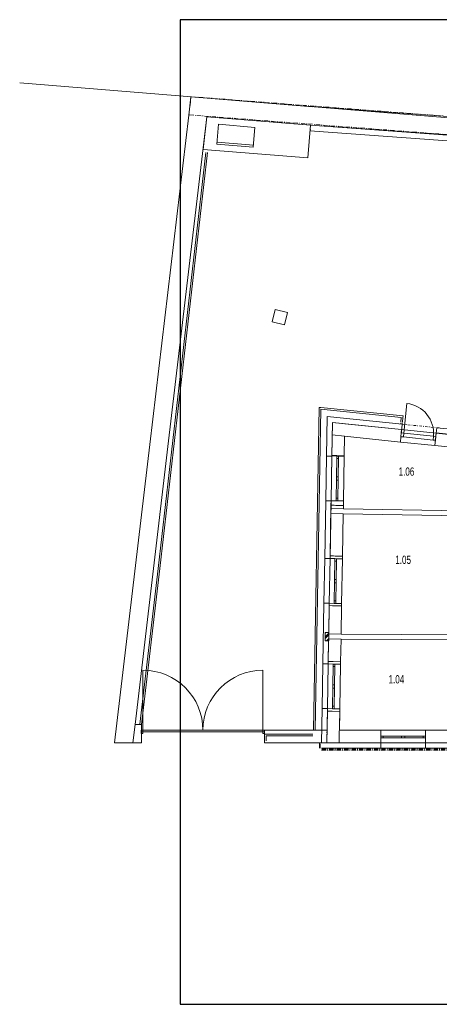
# Model space of a CAD drawing. Header units: millimetres. Extents: x 28262 to 240133, y -152087 to 56534.
# Tile 99 of 107: x 191690 to 204353, y -7545 to 22155. Entities that reach past the tile are written whole.
import ezdxf

# ---------------------------------------------------------------- set-up
doc = ezdxf.new("R2010")
doc.units = ezdxf.units.MM
doc.header["$MEASUREMENT"] = 0
doc.linetypes.add('Čerchovaná M', pattern=[225, 125, -42.5, 15, -42.5])
doc.linetypes.add('Čerchovaná S', pattern=[175, 75, -42.5, 15, -42.5])
for name, color, linetype, lineweight in [('--písmo', 7, 'Continuous', 25), ('2D prvky - obecné', 7, 'Continuous', 9), ('Konstrukce - nosné', 7, 'Continuous', 9), ('Nové_Konstrukce - krov', 9, 'Continuous', 13), ('Nové_Konstrukce - nosné', 7, 'Continuous', 9), ('Nové_Kresby a obrázky', 9, 'Continuous', 9), ('Nové_Otvory – Dveře', 7, 'Continuous', 9), ('Nové_Otvory – Okna', 7, 'Continuous', 9), ('Nové_Situace', 7, 'Continuous', 13), ('Nové_Výplně – Řezové', 7, 'Continuous', 9), ('TZB - elektroinstalace', 7, 'Continuous', 9), ('TZB - kanalizace', 7, 'Continuous', 13), ('Výplně – Řezové', 7, 'Continuous', 9)]:
    doc.layers.add(name, color=color, linetype=linetype, lineweight=lineweight)
doc.styles.add('styl1', font='arial.ttf', dxfattribs={"width": 0.7, "height": 250})

msp = doc.modelspace()

# ---------------------------------------------------------------- hatches: boundary and pattern name
at = {"layer": 'Nové_Výplně – Řezové', "linetype": 'Continuous'}
msp.add_hatch(color=256, dxfattribs=at).paths.add_polyline_path([(201110, 9009), (201110, 8997), (201485, 8990), (201485, 9002)])
at = {"layer": 'Výplně – Řezové', "linetype": 'Continuous'}
msp.add_hatch(color=256, dxfattribs=at).paths.add_polyline_path([(195353, 721), (195353, 671), (195358, 671), (195358, 721)])

# ---------------------------------------------------------------- linework, layer by layer
at = {"layer": '--písmo'}
for p, q in [((238528, 22155), (196528, 22155)), ((196528, 22155), (196528, -7545)), ((196528, -7545), (238528, -7545))]:
    msp.add_line(p, q, dxfattribs=at)
at = {"layer": '2D prvky - obecné', "linetype": 'Continuous'}
for p, q in [((210258, 18740), (191690, 20248)), ((196836, 19569), (196857, 19828)), ((201495, 9591), (201121, 9630)), ((201454, 7254), (201079, 7260)), ((201457, 7404), (201082, 7410)), ((201390, 3624), (201015, 3631)), ((201388, 3474), (201013, 3481)), ((195171, 896), (195102, 346)), ((201332, 346), (201345, 1081))]:
    msp.add_line(p, q, dxfattribs=at)
at = {"layer": '2D prvky - obecné', "linetype": 'Čerchovaná S'}
msp.add_line((200964, 721), (200957, 346), dxfattribs=at)
at = {"layer": 'Konstrukce - nosné', "linetype": 'Continuous'}
for p, q in [((196858, 19832), (196792, 19275)), ((200526, 19527), (196858, 19832)), ((210450, 18815), (200506, 19532)), ((196792, 19275), (195616, 9341)), ((196162, 9277), (197340, 19230)), ((197340, 19230), (200480, 18969)), ((200450, 18802), (210292, 18090)), ((200473, 18837), (200458, 18838)), ((210292, 18265), (200463, 18977)), ((200466, 18973), (210410, 18257)), ((201127, 10007), (201110, 9009)), ((201127, 10007), (201502, 9968)), ((203216, 9789), (201502, 9968)), ((201485, 9002), (201495, 9591)), ((201495, 9591), (203177, 9416)), ((203194, 9575), (203177, 9416)), ((203206, 9690), (203194, 9575)), ((203216, 9789), (203206, 9690)), ((205608, 9540), (204260, 9680)), ((195616, 9341), (194552, 346)), ((195171, 896), (196162, 9277)), ((204221, 9307), (205277, 9198)), ((201110, 9009), (201210, 9007)), ((201210, 9007), (201260, 9006)), ((201260, 9006), (201485, 9002)), ((201084, 7509), (201057, 5980)), ((201084, 7509), (201184, 7507)), ((201184, 7507), (201233, 7506)), ((201233, 7506), (201458, 7502)), ((201457, 7404), (201458, 7502)), ((201432, 5974), (201454, 7254)), ((201454, 7254), (205242, 7187)), ((205245, 7337), (201457, 7404)), ((201057, 5980), (201157, 5979)), ((201157, 5979), (201207, 5978)), ((201207, 5978), (201432, 5974)), ((201030, 4481), (201015, 3619)), ((201030, 4481), (201130, 4479)), ((201130, 4479), (201180, 4478)), ((201180, 4478), (201405, 4474)), ((201390, 3624), (201405, 4474)), ((205477, 3595), (201390, 3624)), ((201012, 3424), (201001, 2796)), ((201375, 2789), (201388, 3474)), ((201388, 3474), (205476, 3445)), ((201001, 2796), (201101, 2794)), ((201101, 2794), (201150, 2793)), ((201150, 2793), (201375, 2789)), ((200974, 1296), (200957, 346)), ((200974, 1296), (201074, 1294)), ((201074, 1294), (201124, 1293)), ((201124, 1293), (201349, 1289)), ((201339, 721), (201349, 1289)), ((195362, 896), (195171, 896)), ((195362, 896), (195362, 346)), ((195358, 721), (195353, 721)), ((195353, 721), (195353, 671)), ((195353, 671), (195358, 671)), ((200957, 721), (199082, 721)), ((199082, 721), (199082, 346)), ((202588, 721), (201339, 721)), ((202588, 546), (202588, 721)), ((203938, 546), (203938, 721)), ((205129, 721), (203938, 721)), ((194552, 346), (195106, 346)), ((195106, 346), (195362, 346)), ((199082, 346), (200957, 346)), ((200957, 346), (201332, 346)), ((201332, 346), (202588, 346)), ((202588, 496), (202588, 546)), ((202588, 346), (202588, 496)), ((203938, 496), (203938, 546)), ((203938, 346), (203938, 496)), ((203938, 346), (205422, 346))]:
    msp.add_line(p, q, dxfattribs=at)
at = {"layer": 'Konstrukce - nosné', "linetype": 'Čerchovaná M'}
for p, q in [((210226, 18810), (196858, 19832)), ((196816, 19283), (210227, 18259))]:
    msp.add_line(p, q, dxfattribs=at)
at = {"layer": 'Nové_Konstrukce - krov', "linetype": 'Continuous'}
for p, q in [((197692, 19000), (197641, 18403)), ((198788, 18907), (197692, 19000)), ((198737, 18309), (198788, 18907)), ((197646, 18462), (198742, 18369)), ((197641, 18403), (198737, 18309))]:
    msp.add_line(p, q, dxfattribs=at)
at = {"layer": 'Nové_Konstrukce - nosné', "linetype": 'Continuous'}
for p, q in [((200971, 10183), (200950, 8994)), ((203233, 9954), (200971, 10183)), ((203203, 10158), (203189, 10024)), ((203239, 10019), (203253, 10153)), ((203258, 10203), (203253, 10153)), ((201110, 8991), (201127, 10007)), ((201127, 10007), (203216, 9795)), ((203187, 9997), (203183, 9959)), ((203207, 9705), (203233, 9954)), ((203233, 9954), (203236, 9992)), ((204252, 9600), (204277, 9848)), ((207071, 9565), (204277, 9848)), ((203207, 9705), (203216, 9795)), ((204221, 9307), (204260, 9680)), ((204252, 9600), (204261, 9689)), ((204261, 9689), (207054, 9406)), ((201100, 8991), (200950, 8994)), ((201100, 8991), (201110, 8991)), ((201110, 9009), (201110, 8997)), ((201485, 8990), (201110, 8997)), ((201485, 8990), (201485, 9002)), ((200926, 7644), (200895, 5903)), ((201076, 7641), (200926, 7644)), ((201055, 5901), (201086, 7641)), ((201076, 7641), (201086, 7641)), ((201086, 7647), (201084, 7509)), ((201086, 7647), (201461, 7640)), ((201458, 7502), (201461, 7640)), ((201057, 5980), (201055, 5901)), ((201430, 5894), (201432, 5974)), ((201045, 5901), (200895, 5903)), ((201045, 5901), (201055, 5901)), ((201430, 5894), (201055, 5901)), ((200871, 4554), (200839, 2725)), ((201021, 4551), (200871, 4554)), ((201015, 3619), (201031, 4551)), ((201021, 4551), (201031, 4551)), ((201031, 4551), (201030, 4481)), ((201031, 4551), (201406, 4544)), ((201405, 4474), (201406, 4544)), ((200999, 2722), (201012, 3424)), ((200989, 2723), (200839, 2725)), ((200989, 2723), (200999, 2722)), ((201001, 2796), (200999, 2722)), ((201374, 2716), (200999, 2722)), ((201374, 2716), (201375, 2789)), ((200815, 1375), (200797, 346)), ((200965, 1373), (200815, 1375)), ((200957, 346), (200975, 1373)), ((200965, 1373), (200975, 1373)), ((200975, 1373), (200974, 1296)), ((200975, 1373), (201350, 1366)), ((201349, 1289), (201350, 1366)), ((195358, 721), (195358, 671)), ((202588, 721), (202588, 346)), ((203938, 346), (203938, 721)), ((202588, 346), (200957, 346)), ((202588, 336), (202588, 346)), ((202588, 336), (202588, 186)), ((203938, 336), (203938, 346)), ((205429, 346), (203938, 346)), ((203938, 336), (203938, 186)), ((200797, 186), (202588, 186)), ((203938, 186), (205429, 186))]:
    msp.add_line(p, q, dxfattribs=at)
at = {"layer": 'Nové_Konstrukce - nosné', "linetype": 'Čerchovaná M'}
for p, q in [((200733, 186), (200733, 346)), ((200733, 186), (200733, 346)), ((200733, 346), (200733, 186)), ((200759, 186), (200759, 346)), ((205434, 150), (200798, 150)), ((205434, 124), (200798, 124)), ((205434, 124), (200798, 124)), ((200798, 123), (205434, 123))]:
    msp.add_line(p, q, dxfattribs=at)
at = {"layer": 'Nové_Konstrukce - nosné', "linetype": 'Continuous'}
msp.add_arc((200971, 10183), 0.5, 84.2153, 178.9912, dxfattribs=at)
at = {"layer": 'Nové_Kresby a obrázky', "linetype": 'Čerchovaná S'}
msp.add_line((204347, 9841), (203233, 9954), dxfattribs=at)
at = {"layer": 'Nové_Otvory – Dveře', "linetype": 'Continuous'}
for p, q in [((203280, 9682), (203373, 10577)), ((203207, 9705), (203233, 9954)), ((204252, 9600), (204277, 9848)), ((203194, 9575), (203177, 9416)), ((203194, 9575), (203206, 9690)), ((203206, 9690), (203194, 9575)), ((203206, 9690), (203194, 9575)), ((203268, 9568), (203194, 9575)), ((203216, 9789), (203206, 9690)), ((203206, 9690), (203280, 9682)), ((203207, 9705), (203216, 9795)), ((204260, 9680), (203216, 9789)), ((203280, 9682), (203268, 9568)), ((203268, 9568), (204163, 9474)), ((204175, 9589), (203280, 9682)), ((204163, 9474), (204175, 9589)), ((204175, 9589), (204250, 9581)), ((204250, 9581), (204238, 9467)), ((204250, 9581), (204238, 9467)), ((204250, 9581), (204238, 9467)), ((204260, 9680), (204250, 9581)), ((204252, 9600), (204261, 9689)), ((204221, 9307), (203177, 9416)), ((204238, 9467), (204163, 9474)), ((204238, 9467), (204221, 9307)), ((195408, 721), (195408, 2534)), ((199032, 721), (199032, 2534)), ((195358, 721), (199082, 721)), ((195408, 721), (195358, 721)), ((195358, 721), (195358, 621)), ((195358, 721), (195358, 671)), ((195358, 721), (195358, 671)), ((195358, 671), (199082, 671)), ((195358, 621), (195408, 621)), ((195408, 621), (195408, 721)), ((199082, 721), (199032, 721)), ((199032, 721), (199032, 621)), ((199032, 621), (199082, 621)), ((199082, 621), (199082, 721)), ((199082, 721), (199082, 671)), ((199082, 721), (199082, 671))]:
    msp.add_line(p, q, dxfattribs=at)
for centre, radius, start, end in [((203280, 9682), 900, 354.0578, 84.0578), ((195408, 721), 1812, 0, 90), ((199032, 721), 1812, 90, 180)]:
    msp.add_arc(centre, radius, start, end, dxfattribs=at)
at = {"layer": 'Nové_Otvory – Okna', "linetype": 'Continuous'}
for p, q in [((200926, 7644), (200950, 8994)), ((201100, 8991), (200950, 8994)), ((201086, 7647), (201110, 8997)), ((201086, 7641), (201110, 8991)), ((201100, 8991), (201110, 8991)), ((201110, 8997), (201260, 8994)), ((201258, 8919), (201249, 8369)), ((201260, 8994), (201258, 8919)), ((201258, 8919), (201308, 8918)), ((201260, 8994), (201310, 8993)), ((201260, 8994), (201310, 8993)), ((201299, 8368), (201308, 8918)), ((201308, 8918), (201310, 8993)), ((201310, 8993), (201485, 8990)), ((201461, 7640), (201485, 8990)), ((201248, 8319), (201247, 8269)), ((201249, 8369), (201248, 8319)), ((201299, 8368), (201249, 8369)), ((201297, 8268), (201298, 8318)), ((201298, 8318), (201299, 8368)), ((201247, 8269), (201237, 7719)), ((201247, 8269), (201297, 8268)), ((201287, 7718), (201297, 8268)), ((201076, 7641), (200926, 7644)), ((201076, 7641), (201086, 7641)), ((201086, 7647), (201236, 7644)), ((201237, 7719), (201236, 7644)), ((201236, 7644), (201286, 7643)), ((201236, 7644), (201286, 7643)), ((201287, 7718), (201237, 7719)), ((201286, 7643), (201287, 7718)), ((201286, 7643), (201461, 7640)), ((200871, 4554), (200895, 5903)), ((201045, 5901), (200895, 5903)), ((201031, 4551), (201055, 5901)), ((201031, 4551), (201055, 5901)), ((201045, 5901), (201055, 5901)), ((201055, 5901), (201205, 5898)), ((201204, 5823), (201194, 5273)), ((201205, 5898), (201204, 5823)), ((201204, 5823), (201254, 5822)), ((201205, 5898), (201255, 5897)), ((201205, 5898), (201255, 5897)), ((201244, 5272), (201254, 5822)), ((201254, 5822), (201255, 5897)), ((201255, 5897), (201430, 5894)), ((201406, 4544), (201430, 5894)), ((201192, 5173), (201183, 4623)), ((201193, 5223), (201192, 5173)), ((201192, 5173), (201242, 5172)), ((201194, 5273), (201193, 5223)), ((201244, 5272), (201194, 5273)), ((201233, 4622), (201242, 5172)), ((201242, 5172), (201243, 5222)), ((201243, 5222), (201244, 5272)), ((201021, 4551), (200871, 4554)), ((201021, 4551), (201031, 4551)), ((201031, 4551), (201181, 4548)), ((201183, 4623), (201181, 4548)), ((201181, 4548), (201231, 4547)), ((201181, 4548), (201231, 4547)), ((201233, 4622), (201183, 4623)), ((201231, 4547), (201233, 4622)), ((201231, 4547), (201406, 4544)), ((200815, 1375), (200839, 2725)), ((200989, 2723), (200839, 2725)), ((200975, 1373), (200999, 2722)), ((200975, 1373), (200999, 2722)), ((200989, 2723), (200999, 2722)), ((200999, 2722), (201149, 2720)), ((201149, 2720), (201148, 2645)), ((201149, 2720), (201199, 2719)), ((201149, 2720), (201199, 2719)), ((201198, 2644), (201199, 2719)), ((201199, 2719), (201374, 2716)), ((201350, 1366), (201374, 2716)), ((201148, 2645), (201138, 2095)), ((201148, 2645), (201198, 2644)), ((201188, 2094), (201198, 2644)), ((201138, 2095), (201137, 2045)), ((201188, 2094), (201138, 2095)), ((201187, 2044), (201188, 2094)), ((201136, 1995), (201127, 1445)), ((201137, 2045), (201136, 1995)), ((201136, 1995), (201186, 1994)), ((201177, 1444), (201186, 1994)), ((201186, 1994), (201187, 2044)), ((200965, 1373), (200815, 1375)), ((200965, 1373), (200975, 1373)), ((200975, 1373), (201125, 1370)), ((201127, 1445), (201125, 1370)), ((201125, 1370), (201175, 1369)), ((201125, 1370), (201175, 1369)), ((201177, 1444), (201127, 1445)), ((201175, 1369), (201177, 1444)), ((201175, 1369), (201350, 1366)), ((203938, 721), (202588, 721)), ((202588, 546), (202588, 721)), ((203938, 546), (203938, 721)), ((202663, 546), (202588, 546)), ((202588, 496), (202588, 546)), ((202588, 496), (202588, 546)), ((202588, 496), (202663, 496)), ((202588, 346), (202588, 496)), ((203938, 346), (202588, 346)), ((202588, 336), (202588, 346)), ((202588, 346), (203938, 346)), ((202588, 336), (202588, 346)), ((203938, 346), (202588, 346)), ((202588, 336), (202588, 186)), ((202588, 336), (202588, 186)), ((202663, 496), (202663, 546)), ((203213, 546), (202663, 546)), ((202663, 496), (203213, 496)), ((203263, 546), (203213, 546)), ((203213, 546), (203213, 496)), ((203213, 496), (203263, 496)), ((203313, 546), (203263, 546)), ((203263, 496), (203313, 496)), ((203313, 496), (203313, 546)), ((203863, 546), (203313, 546)), ((203313, 496), (203863, 496)), ((203938, 546), (203863, 546)), ((203863, 546), (203863, 496)), ((203863, 496), (203938, 496)), ((203938, 496), (203938, 546)), ((203938, 496), (203938, 546)), ((203938, 346), (203938, 496)), ((203938, 336), (203938, 346)), ((203938, 336), (203938, 346)), ((203938, 336), (203938, 186)), ((203938, 336), (203938, 186)), ((202588, 186), (203938, 186)), ((203938, 186), (202588, 186))]:
    msp.add_line(p, q, dxfattribs=at)
at = {"layer": 'Nové_Situace', "linetype": 'Continuous'}
for p, q in [((197308, 18151), (195871, 5601)), ((195921, 5596), (197357, 18145)), ((200725, 10460), (200554, 722)), ((200604, 721), (200774, 10405)), ((200725, 10460), (200775, 10455)), ((200774, 10405), (203203, 10158)), ((203258, 10203), (200775, 10455)), ((195871, 5601), (195312, 902)), ((195362, 896), (195921, 5596)), ((199081, 607), (199131, 607)), ((199081, 607), (199081, 407)), ((200538, 607), (199131, 607)), ((199131, 407), (199131, 557)), ((199131, 557), (200538, 557))]:
    msp.add_line(p, q, dxfattribs=at)
at = {"layer": 'Nové_Výplně – Řezové', "linetype": 'Continuous'}
for p, q in [((197223, 18236), (197340, 19230)), ((197340, 19230), (200465, 18971)), ((200465, 18971), (200390, 17991)), ((200390, 17991), (197223, 18236))]:
    msp.add_line(p, q, dxfattribs=at)
at = {"layer": 'TZB - elektroinstalace', "linetype": 'Continuous'}
for p, q in [((201015, 3674), (200905, 3674)), ((200905, 3674), (200905, 3424)), ((201015, 3424), (201015, 3674)), ((200905, 3424), (201015, 3424))]:
    msp.add_line(p, q, dxfattribs=at)
at = {"layer": 'TZB - kanalizace', "linetype": 'Continuous'}
for p, q in [((199399, 13418), (199308, 13042)), ((199775, 13327), (199399, 13418)), ((199684, 12951), (199775, 13327)), ((199308, 13042), (199684, 12951))]:
    msp.add_line(p, q, dxfattribs=at)
at = {"layer": 'Výplně – Řezové', "linetype": 'Continuous'}
for p, q in [((200905, 3646), (200933, 3674)), ((200905, 3540), (201015, 3650)), ((200905, 3487), (201015, 3597)), ((200948, 3424), (201015, 3491)), ((201001, 3424), (201015, 3438))]:
    msp.add_line(p, q, dxfattribs=at)

# ---------------------------------------------------------------- texts
at = {"layer": '--písmo', "style": 'styl1', "width": 0.7}
for s, p in [('1.06', (203124, 8400)), ('1.05', (203023, 5739)), ('1.04', (202820, 2135))]:
    msp.add_text(s, height=250, dxfattribs=at).set_placement(p)

doc.saveas('drawing.dxf')
